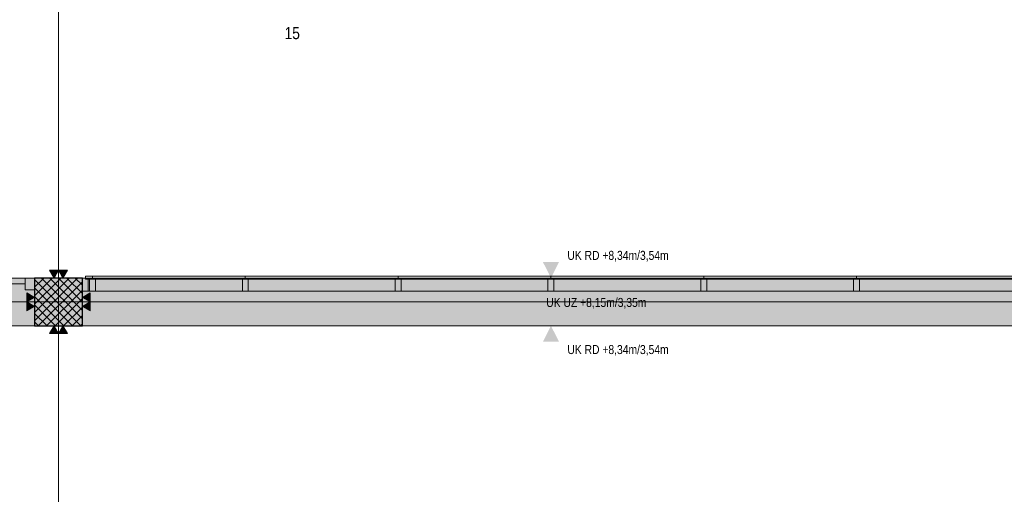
# Model space of a CAD drawing. Extents: x -620 to 3480, y 62 to 1107.
# Tile 34 of 244: x -171 to -6, y 344 to 423. Entities that reach past the tile are written whole.
import ezdxf
from ezdxf.lldxf.tags import DXFTag

# ---------------------------------------------------------------- set-up
doc = ezdxf.new("R2010")
doc.units = 0
doc.layers.get('0').update_dxf_attribs({"lineweight": 35})
for name, color, linetype, lineweight, true_color in [('00_Beschriftung UZ', 3, 'Continuous', 13, 0x00ff00), ('30 -33 Aussenwände- 3 Aussenstützen', 7, 'Continuous', 50, 0x0000dd), ('30 -34 Innenwände- 2 nichttragend', 7, 'Continuous', 18, 0xff7fe6), ('30 -35 Decken- 1 Konstruktion-Träger- Stahlbeton', 7, 'grob-A06G9GKW8I', 13, 0x33aa00), ('30 -38 konstruktive Einbauten-Mobile Trennwand', 7, 'Continuous', 9, 0x944cff), ('70 -72 Beschriftung- 2 Beschriftung Bauteile', 7, 'Continuous', 9, 0x9999ff), ('70 -76 Bemaßung- 2 Allgemein', 9, 'Continuous', 5, 0x808080)]:
    doc.layers.add(name, color=color, linetype=linetype, lineweight=lineweight, true_color=true_color)
doc.layers.add('70 -71 Achsen- 1 Gebäudeachsen', color=7, linetype='STRICHPUNKT2-A06G9GKV8I', lineweight=18)
doc.layers.add('iwb_Schraffur_Unterzug', color=7, linetype='Continuous', lineweight=5, true_color=0xffffcc, plot=False)
doc.styles.get("Standard").update_dxf_attribs({"font": 'ARIALN.TTF'})
tags = doc.linetypes.add('grob-A06G9GKW8I', pattern=[14, 3, -8, 3]).pattern_tags.tags
tags[8:9] = [DXFTag(74, 4), DXFTag(75, 0), DXFTag(340, '0'), DXFTag(46, 0.0), DXFTag(50, 0.0), DXFTag(44, 0.0), DXFTag(45, 0.0)]
tags[6:7] = [DXFTag(74, 4), DXFTag(75, 0), DXFTag(340, '0'), DXFTag(46, 0.0), DXFTag(50, 0.0), DXFTag(44, 0.0), DXFTag(45, 0.0)]
tags[4:5] = [DXFTag(74, 4), DXFTag(75, 0), DXFTag(340, '0'), DXFTag(46, 0.0), DXFTag(50, 0.0), DXFTag(44, 0.0), DXFTag(45, 0.0)]
tags = doc.linetypes.add('STRICHPUNKT2-A06G9GKV8I', pattern=[12.7, 6.35, -3.175, 0, -3.175]).pattern_tags.tags
tags[10:11] = [DXFTag(74, 4), DXFTag(75, 0), DXFTag(340, '0'), DXFTag(46, 0.0), DXFTag(50, 0.0), DXFTag(44, 0.0), DXFTag(45, 0.0)]
tags[8:9] = [DXFTag(74, 4), DXFTag(75, 0), DXFTag(340, '0'), DXFTag(46, 0.0), DXFTag(50, 0.0), DXFTag(44, 0.0), DXFTag(45, 0.0)]
tags[6:7] = [DXFTag(74, 4), DXFTag(75, 0), DXFTag(340, '0'), DXFTag(46, 0.0), DXFTag(50, 0.0), DXFTag(44, 0.0), DXFTag(45, 0.0)]
tags[4:5] = [DXFTag(74, 4), DXFTag(75, 0), DXFTag(340, '0'), DXFTag(46, 0.0), DXFTag(50, 0.0), DXFTag(44, 0.0), DXFTag(45, 0.0)]

# ---------------------------------------------------------------- blocks, each defined once
blk = doc.blocks.new('Referenz-A06G9GKX8I')
at = {"layer": '00_Beschriftung UZ', "color": 0, "linetype": 'Continuous', "lineweight": 0, "ltscale": 0.13}
for points in [[(-83.35, 382.63), (-82.01, 379.96), (-80.67, 382.63)], [(-83.35, 369.29), (-82.01, 371.96), (-80.67, 369.29)]]:
    blk.add_solid(points, dxfattribs=at)
at = {"layer": '30 -33 Aussenwände- 3 Aussenstützen', "color": 0, "lineweight": 9}
for p, q in [((-168.51, 379.83), (-168.39, 379.96)), ((-168.51, 378.41), (-166.97, 379.96)), ((-168.51, 377), (-165.56, 379.96)), ((-168.51, 375.59), (-164.14, 379.96)), ((-168.51, 374.17), (-162.73, 379.96)), ((-168.51, 372.76), (-161.31, 379.96)), ((-168.51, 379.7), (-160.77, 371.96)), ((-167.35, 379.96), (-160.51, 373.12)), ((-165.94, 379.96), (-160.51, 374.53)), ((-164.53, 379.96), (-160.51, 375.94)), ((-163.11, 379.96), (-160.51, 377.36)), ((-161.7, 379.96), (-160.51, 378.77)), ((-168.51, 378.29), (-162.18, 371.96)), ((-167.9, 371.96), (-160.51, 379.34)), ((-166.49, 371.96), (-160.51, 377.93)), ((-168.51, 376.87), (-163.6, 371.96)), ((-165.07, 371.96), (-160.51, 376.52)), ((-164.51, 376.96), (-164.51, 374.96)), ((-168.51, 375.46), (-165.01, 371.96)), ((-165.51, 375.96), (-163.51, 375.96)), ((-163.66, 371.96), (-160.51, 375.1)), ((-168.51, 374.04), (-166.43, 371.96)), ((-162.24, 371.96), (-160.51, 373.69)), ((-168.51, 372.63), (-167.84, 371.96)), ((-160.83, 371.96), (-160.51, 372.27))]:
    blk.add_line(p, q, dxfattribs=at)
at = {"layer": '30 -33 Aussenwände- 3 Aussenstützen', "color": 0, "linetype": 'Continuous', "lineweight": -2, "ltscale": 0.25}
for p, q in [((-160.51, 379.96), (-168.51, 379.96)), ((-168.51, 379.96), (-168.51, 371.96)), ((-160.51, 371.96), (-160.51, 379.96)), ((-168.51, 371.96), (-160.51, 371.96))]:
    blk.add_line(p, q, dxfattribs=at)
at = {"layer": '30 -34 Innenwände- 2 nichttragend', "color": 0, "lineweight": 9}
for p, q in [((-160.51, 377.76), (-160.51, 379.96)), ((-160.51, 379.96), (-160.01, 379.96)), ((-4.01, 380.26), (-160.01, 380.26)), ((-160.01, 380.26), (-160.01, 379.76)), ((-160.01, 379.76), (-4.01, 379.76)), ((-159.51, 377.76), (-159.51, 379.76)), ((-159.31, 379.76), (-159.31, 377.76)), ((-158.81, 379.76), (-158.81, 380.26)), ((-158.31, 377.76), (-158.31, 379.76)), ((-133.71, 377.76), (-133.71, 379.76)), ((-133.21, 379.76), (-133.21, 380.26)), ((-132.71, 377.76), (-132.71, 379.76)), ((-108.11, 377.76), (-108.11, 379.76)), ((-107.61, 379.76), (-107.61, 380.26)), ((-107.11, 377.76), (-107.11, 379.76)), ((-82.51, 377.76), (-82.51, 379.76)), ((-82.01, 379.76), (-82.01, 380.26)), ((-81.51, 377.76), (-81.51, 379.76)), ((-56.91, 377.76), (-56.91, 379.76)), ((-56.41, 379.76), (-56.41, 380.26)), ((-55.91, 377.76), (-55.91, 379.76)), ((-31.31, 377.76), (-31.31, 379.76)), ((-30.81, 379.76), (-30.81, 380.26)), ((-30.31, 377.76), (-30.31, 379.76)), ((-159.31, 377.76), (-160.51, 377.76)), ((-159.31, 377.76), (-133.71, 377.76)), ((-133.71, 377.76), (-108.11, 377.76)), ((-108.11, 377.76), (-3.51, 377.76))]:
    blk.add_line(p, q, dxfattribs=at)
at = {"layer": '30 -34 Innenwände- 2 nichttragend', "color": 0}
for p, q in [((-160.51, 377.76), (-160.51, 379.96)), ((-160.51, 379.96), (-160.01, 379.96)), ((-160.01, 379.96), (-160.01, 379.76)), ((-160.01, 379.76), (-159.51, 379.76)), ((-159.51, 379.76), (-159.51, 377.76)), ((-159.31, 377.76), (-159.31, 379.76)), ((-159.31, 379.76), (-158.31, 379.76)), ((-158.31, 379.76), (-158.31, 377.76)), ((-133.71, 377.76), (-133.71, 379.76)), ((-133.71, 379.76), (-132.71, 379.76)), ((-132.71, 379.76), (-132.71, 377.76)), ((-108.11, 377.76), (-108.11, 379.76)), ((-108.11, 379.76), (-107.11, 379.76)), ((-107.11, 379.76), (-107.11, 377.76)), ((-82.51, 377.76), (-82.51, 379.76)), ((-82.51, 379.76), (-81.51, 379.76)), ((-81.51, 379.76), (-81.51, 377.76)), ((-56.91, 377.76), (-56.91, 379.76)), ((-56.91, 379.76), (-55.91, 379.76)), ((-55.91, 379.76), (-55.91, 377.76)), ((-31.31, 377.76), (-31.31, 379.76)), ((-31.31, 379.76), (-30.31, 379.76)), ((-30.31, 379.76), (-30.31, 377.76)), ((-159.51, 377.76), (-160.51, 377.76)), ((-158.31, 377.76), (-159.31, 377.76)), ((-132.71, 377.76), (-133.71, 377.76)), ((-107.11, 377.76), (-108.11, 377.76)), ((-81.51, 377.76), (-82.51, 377.76)), ((-55.91, 377.76), (-56.91, 377.76)), ((-30.31, 377.76), (-31.31, 377.76))]:
    blk.add_line(p, q, dxfattribs=at)
at = {"layer": '30 -34 Innenwände- 2 nichttragend', "color": 0, "lineweight": 5}
for p, q in [((-160.01, 380.26), (-160.01, 379.76)), ((-158.81, 380.26), (-160.01, 380.26)), ((-160.01, 379.76), (-158.81, 379.76)), ((-158.81, 379.76), (-158.81, 380.26)), ((-158.81, 380.26), (-158.81, 379.76)), ((-133.21, 380.26), (-158.81, 380.26)), ((-158.81, 379.76), (-133.21, 379.76)), ((-133.21, 380.26), (-133.21, 379.76)), ((-107.61, 380.26), (-133.21, 380.26)), ((-133.21, 379.76), (-133.21, 380.26)), ((-133.21, 379.76), (-107.61, 379.76)), ((-107.61, 379.76), (-107.61, 380.26)), ((-107.61, 380.26), (-107.61, 379.76)), ((-82.01, 380.26), (-107.61, 380.26)), ((-107.61, 379.76), (-82.01, 379.76)), ((-82.01, 380.26), (-82.01, 379.76)), ((-56.41, 380.26), (-82.01, 380.26)), ((-82.01, 379.76), (-82.01, 380.26)), ((-82.01, 379.76), (-56.41, 379.76)), ((-56.41, 379.76), (-56.41, 380.26)), ((-56.41, 380.26), (-56.41, 379.76)), ((-30.81, 380.26), (-56.41, 380.26)), ((-56.41, 379.76), (-30.81, 379.76)), ((-30.81, 379.76), (-30.81, 380.26)), ((-30.81, 380.26), (-30.81, 379.76)), ((-5.21, 380.26), (-30.81, 380.26)), ((-30.81, 379.76), (-5.21, 379.76))]:
    blk.add_line(p, q, dxfattribs=at)
at = {"layer": '30 -35 Decken- 1 Konstruktion-Träger- Stahlbeton', "color": 0}
for p, q in [((-490.51, 379.96), (-3.51, 379.96)), ((-490.51, 371.96), (-3.51, 371.96))]:
    blk.add_line(p, q, dxfattribs=at)
at = {"layer": '30 -38 konstruktive Einbauten-Mobile Trennwand', "color": 0, "linetype": 'Continuous', "ltscale": 0.13}
for p, q in [((-170.11, 379.96), (-168.51, 379.96)), ((-170.11, 377.96), (-170.11, 379.96)), ((-168.51, 379.96), (-168.51, 377.96)), ((-168.51, 377.96), (-170.11, 377.96))]:
    blk.add_line(p, q, dxfattribs=at)
at = {"layer": '30 -38 konstruktive Einbauten-Mobile Trennwand', "color": 0, "linetype": 'grob-A06G9GKW8I', "ltscale": 0.13}
blk.add_line((-323.91, 378.96), (-170.11, 378.96), dxfattribs=at)
at = {"layer": '70 -71 Achsen- 1 Gebäudeachsen', "color": 0, "linetype": 'STRICHPUNKT2-A06G9GKV8I', "ltscale": 0.18}
for p, q in [((-164.51, 1075.9), (-164.51, 76.46)), ((-562.01, 375.96), (85.43, 375.96))]:
    blk.add_line(p, q, dxfattribs=at)
at = {"layer": '70 -72 Beschriftung- 2 Beschriftung Bauteile', "color": 0}
for p, q in [((-165.26, 379.96), (-166.01, 381.26)), ((-166.01, 381.26), (-164.51, 381.26)), ((-164.51, 381.26), (-165.26, 379.96)), ((-163.76, 379.96), (-164.51, 381.26)), ((-164.51, 381.26), (-163.01, 381.26)), ((-163.01, 381.26), (-163.76, 379.96)), ((-169.81, 377.46), (-168.51, 376.71)), ((-169.81, 375.96), (-169.81, 377.46)), ((-168.51, 376.71), (-169.81, 375.96)), ((-160.51, 376.71), (-159.21, 377.46)), ((-159.21, 375.96), (-160.51, 376.71)), ((-159.21, 377.46), (-159.21, 375.96)), ((-169.81, 375.96), (-168.51, 375.21)), ((-169.81, 374.46), (-169.81, 375.96)), ((-168.51, 375.21), (-169.81, 374.46)), ((-160.51, 375.21), (-159.21, 375.96)), ((-159.21, 374.46), (-160.51, 375.21)), ((-159.21, 375.96), (-159.21, 374.46)), ((-166.01, 370.66), (-165.26, 371.96)), ((-165.26, 371.96), (-164.51, 370.66)), ((-164.51, 370.66), (-163.76, 371.96)), ((-163.76, 371.96), (-163.01, 370.66)), ((-164.51, 370.66), (-166.01, 370.66)), ((-163.01, 370.66), (-164.51, 370.66))]:
    blk.add_line(p, q, dxfattribs=at)
at = {"layer": '70 -72 Beschriftung- 2 Beschriftung Bauteile', "color": 0, "lineweight": 0}
for points in [[(-165.26, 379.96), (-166.01, 381.26), (-165.26, 381.26)], [(-165.26, 379.96), (-165.26, 381.26), (-164.51, 381.26)], [(-163.76, 379.96), (-164.51, 381.26), (-163.76, 381.26)], [(-163.76, 379.96), (-163.76, 381.26), (-163.01, 381.26)], [(-169.81, 375.96), (-169.81, 377.46), (-168.51, 376.71)], [(-159.21, 375.96), (-160.51, 376.71), (-159.21, 377.46)], [(-169.81, 374.46), (-169.81, 375.96), (-168.51, 375.21)], [(-159.21, 374.46), (-160.51, 375.21), (-159.21, 375.96)], [(-165.26, 370.66), (-166.01, 370.66), (-165.26, 371.96)], [(-165.26, 370.66), (-165.26, 371.96), (-164.51, 370.66)], [(-163.76, 370.66), (-164.51, 370.66), (-163.76, 371.96)], [(-163.76, 370.66), (-163.76, 371.96), (-163.01, 370.66)]]:
    blk.add_solid(points, dxfattribs=at)
at = {"layer": '00_Beschriftung UZ', "color": 0, "linetype": 'Continuous', "lineweight": 5, "ltscale": 0.13, "char_height": 1.5103, "attachment_point": 1}
for insert in [(-79.26, 384.51), (-79.26, 368.73)]:
    blk.add_mtext('{\\fArial Narrow;UK RD +8,34m/3,54m}', dxfattribs=dict(at, insert=insert))
at = {"layer": '00_Beschriftung UZ', "color": 0, "linetype": 'ByBlock', "lineweight": 5, "ltscale": 0.13, "insert": (-82.8, 376.62), "char_height": 1.5103, "attachment_point": 1}
blk.add_mtext('{\\fArial Narrow;UK UZ +8,15m/3,35m}', dxfattribs=at)
at = {"layer": '70 -76 Bemaßung- 2 Allgemein', "color": 0, "linetype": 'Continuous', "ltscale": 0.13, "insert": (-126.63, 422), "char_height": 2.0138, "attachment_point": 1}
blk.add_mtext('{\\fArial Narrow;15}', dxfattribs=at)
blk = doc.blocks.new('Referenz-A06G9GKZ8I')
at = {"layer": 'iwb_Schraffur_Unterzug', "linetype": 'Continuous', "ltscale": 0.13}
for points in [[(-562.01, 379.96), (-3.51, 379.96), (-3.51, 371.96)], [(-562.01, 379.96), (-3.51, 371.96), (-562.01, 376.51)], [(-562.01, 376.51), (-3.51, 371.96), (-562.01, 371.96)]]:
    blk.add_solid(points, dxfattribs=at)

msp = doc.modelspace()

# ---------------------------------------------------------------- block references
at = {"color": 8, "lineweight": 25, "ltscale": 0.25, "true_color": 0x808080}
for name in ['Referenz-A06G9GKX8I', 'Referenz-A06G9GKZ8I']:
    msp.add_blockref(name, (0, 0), dxfattribs=at)

doc.saveas('drawing.dxf')
